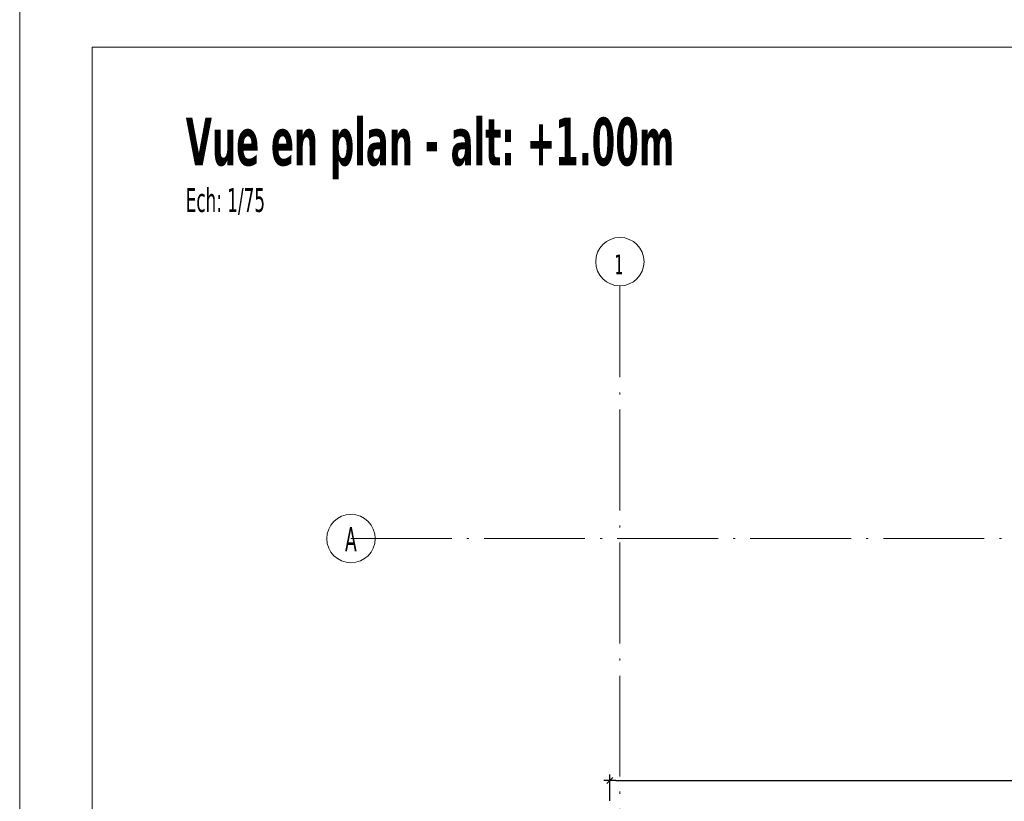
# Model space of a CAD drawing. Header units: millimetres. Extents: x 0 to 1517, y -116 to 725.
# Tile 19 of 256: x 328 to 425, y 165 to 242. Entities that reach past the tile are written whole.
import ezdxf

# ---------------------------------------------------------------- set-up
doc = ezdxf.new("R2010")
doc.units = ezdxf.units.MM
doc.linetypes.add('CADWORK_5', pattern=[13.2, 10, -1.5, 0.2, -1.5])
doc.layers.add('Ech.1_1', color=7, linetype='Continuous')
doc.layers.add('Ech.1_75', color=7, linetype='Continuous')
doc.styles.add('tahoma-', font='txt', dxfattribs={"height": 1})
doc.styles.add('tahoma-b', font='txt', dxfattribs={"height": 1})
doc.styles.add('tahoma-z-r', font='txt', dxfattribs={"width": 0.704918})
doc.dimstyles.new('ISO-25', dxfattribs={"dimtxt": 2.5, "dimasz": 2.5, "dimexe": 1.25, "dimexo": 0.625, "dimtad": 1, "dimtxsty": 'Standard', "dimcen": 2.5, "dimadec": 0, "dimazin": 0, "dimtfac": 1, "dimtmove": 0, "dimatfit": 3, "dimfxl": 1, "dimarcsym": 0})

# ---------------------------------------------------------------- blocks, each defined once
blk = doc.blocks.new('cw-dimension-symbol2')
at = {"color": 0, "linetype": 'Continuous', "lineweight": -2}
for p, q in [((-1, 0), (1, 0)), ((-0.5, -0.5), (0.5, 0.5))]:
    blk.add_line(p, q, dxfattribs=at)
blk = doc.blocks.new('*D191')
at = {"layer": 'Defpoints', "color": 0}
for p in [(481.575, 166.586), (386.241, 164.586), (481.575, 164.586)]:
    blk.add_point(p, dxfattribs=at)
at = {"layer": 'Ech.1_75', "color": 0, "linetype": 'Continuous', "lineweight": -2}
for p, q in [((386.241, 164.586), (386.241, 167.186)), ((481.575, 164.586), (481.575, 167.186)), ((386.841, 166.586), (480.975, 166.586))]:
    blk.add_line(p, q, dxfattribs=at)
at = {"layer": 'Ech.1_75', "color": 0, "lineweight": -2, "xscale": 0.6000000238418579, "yscale": 0.6000000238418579, "zscale": 0.6000000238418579, "rotation": 180}
blk.add_blockref('cw-dimension-symbol2', (386.241, 166.586), dxfattribs=at)
at = {"layer": 'Ech.1_75', "color": 0, "lineweight": -2, "xscale": 0.6000000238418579, "yscale": 0.6000000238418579, "zscale": 0.6000000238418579}
blk.add_blockref('cw-dimension-symbol2', (481.575, 166.586), dxfattribs=at)
at = {"layer": 'Ech.1_75', "color": 7, "linetype": 'Continuous', "lineweight": 5, "insert": (433.908, 168.836), "char_height": 2.5, "attachment_point": 5, "style": 'tahoma-z-r'}
blk.add_mtext('7150', dxfattribs=at)

msp = doc.modelspace()

# ---------------------------------------------------------------- linework, layer by layer
at = {"layer": 'Ech.1_1', "color": 7, "linetype": 'Continuous', "lineweight": 5}
msp.add_lwpolyline([(327.72, -115.512), (1516.72, -115.512), (1516.72, 725.488), (327.72, 725.488), (327.72, -115.512)], close=True, dxfattribs=at)

# ---------------------------------------------------------------- dimensions: what is measured, and where the dimension line sits
at = {"layer": 'Ech.1_75', "color": 7, "linetype": 'Continuous', "lineweight": 5}
dim = msp.add_linear_dim(base=(481.575, 166.586), p1=(386.241, 164.586), p2=(481.575, 164.586), angle=0, text='7150', dimstyle='ISO-25', override={"dimtxt": 2.5, "dimasz": 0.6, "dimexe": 0.6, "dimexo": 0, "dimgap": 0, "dimdec": 2, "dimlfac": 1, "dimtxsty": 'tahoma-z-r', "dimblk": 'cw-dimension-symbol2', "dimclrt": 7, "dimtmove": 2}, dxfattribs=at)
dim.commit()
dim.dimension.update_dxf_attribs({"geometry": '*D191', "text_midpoint": (433.908, 168.836), "dimtype": 161})

# ---------------------------------------------------------------- next in the draw order: wipeouts: each hides what was drawn before it
at = {"linetype": 'Continuous'}
msp.add_wipeout([(387.241, 215.655), (387.256, 215.655), (387.272, 215.655), (387.287, 215.656), (387.302, 215.656), (387.317, 215.656), (387.332, 215.657), (387.347, 215.657), (387.362, 215.658), (387.377, 215.659), (387.392, 215.66), (387.407, 215.661), (387.422, 215.662), (387.437, 215.663), (387.452, 215.664), (387.467, 215.666), (387.482, 215.667), (387.497, 215.669), (387.512, 215.67), (387.527, 215.672), (387.542, 215.674), (387.557, 215.676), (387.572, 215.678), (387.587, 215.68), (387.602, 215.682), (387.617, 215.685), (387.632, 215.687), (387.647, 215.69), (387.661, 215.692), (387.676, 215.695), (387.691, 215.698), (387.706, 215.7), (387.721, 215.703), (387.735, 215.707), (387.75, 215.71), (387.765, 215.713), (387.78, 215.716), (387.794, 215.72), (387.809, 215.723), (387.824, 215.727), (387.838, 215.731), (387.853, 215.734), (387.867, 215.738), (387.882, 215.742), (387.896, 215.746), (387.911, 215.75), (387.925, 215.755), (387.94, 215.759), (387.954, 215.763), (387.969, 215.768), (387.983, 215.773), (387.997, 215.777), (388.012, 215.782), (388.026, 215.787), (388.04, 215.792), (388.054, 215.797), (388.068, 215.802), (388.083, 215.807), (388.097, 215.813), (388.111, 215.818), (388.125, 215.824), (388.139, 215.829), (388.153, 215.835), (388.167, 215.841), (388.181, 215.847), (388.194, 215.852), (388.208, 215.859), (388.222, 215.865), (388.236, 215.871), (388.25, 215.877), (388.263, 215.884), (388.277, 215.89), (388.29, 215.897), (388.304, 215.903), (388.317, 215.91), (388.331, 215.917), (388.344, 215.924), (388.358, 215.931), (388.371, 215.938), (388.384, 215.945), (388.398, 215.952), (388.411, 215.959), (388.424, 215.967), (388.437, 215.974), (388.45, 215.982), (388.463, 215.989), (388.476, 215.997), (388.489, 216.005), (388.502, 216.013), (388.515, 216.021), (388.527, 216.029), (388.54, 216.037), (388.553, 216.045), (388.565, 216.053), (388.578, 216.062), (388.59, 216.07), (388.603, 216.079), (388.615, 216.087), (388.628, 216.096), (388.64, 216.105), (388.652, 216.113), (388.664, 216.122), (388.676, 216.131), (388.688, 216.14), (388.7, 216.15), (388.712, 216.159), (388.724, 216.168), (388.736, 216.177), (388.748, 216.187), (388.76, 216.196), (388.771, 216.206), (388.783, 216.216), (388.794, 216.225), (388.806, 216.235), (388.817, 216.245), (388.828, 216.255), (388.84, 216.265), (388.851, 216.275), (388.862, 216.285), (388.873, 216.295), (388.884, 216.306), (388.895, 216.316), (388.906, 216.326), (388.917, 216.337), (388.928, 216.347), (388.938, 216.358), (388.949, 216.369), (388.96, 216.38), (388.97, 216.39), (388.981, 216.401), (388.991, 216.412), (389.001, 216.423), (389.011, 216.434), (389.022, 216.445), (389.032, 216.457), (389.042, 216.468), (389.052, 216.479), (389.061, 216.491), (389.071, 216.502), (389.081, 216.514), (389.091, 216.525), (389.1, 216.537), (389.11, 216.549), (389.119, 216.56), (389.128, 216.572), (389.138, 216.584), (389.147, 216.596), (389.156, 216.608), (389.165, 216.62), (389.174, 216.632), (389.183, 216.644), (389.192, 216.657), (389.201, 216.669), (389.209, 216.681), (389.218, 216.694), (389.226, 216.706), (389.235, 216.719), (389.243, 216.731), (389.251, 216.744), (389.26, 216.756), (389.268, 216.769), (389.276, 216.782), (389.284, 216.795), (389.292, 216.808), (389.299, 216.82), (389.307, 216.833), (389.315, 216.846), (389.322, 216.859), (389.33, 216.873), (389.337, 216.886), (389.344, 216.899), (389.352, 216.912), (389.359, 216.925), (389.366, 216.939), (389.373, 216.952), (389.38, 216.966), (389.387, 216.979), (389.393, 216.992), (389.4, 217.006), (389.406, 217.02), (389.413, 217.033), (389.419, 217.047), (389.426, 217.061), (389.432, 217.074), (389.438, 217.088), (389.444, 217.102), (389.45, 217.116), (389.456, 217.13), (389.462, 217.144), (389.467, 217.158), (389.473, 217.172), (389.478, 217.186), (389.484, 217.2), (389.489, 217.214), (389.494, 217.228), (389.499, 217.242), (389.505, 217.256), (389.509, 217.271), (389.514, 217.285), (389.519, 217.299), (389.524, 217.313), (389.528, 217.328), (389.533, 217.342), (389.537, 217.357), (389.542, 217.371), (389.546, 217.386), (389.55, 217.4), (389.554, 217.415), (389.558, 217.429), (389.562, 217.444), (389.566, 217.458), (389.57, 217.473), (389.573, 217.488), (389.577, 217.502), (389.58, 217.517), (389.584, 217.532), (389.587, 217.546), (389.59, 217.561), (389.593, 217.576), (389.596, 217.591), (389.599, 217.605), (389.602, 217.62), (389.604, 217.635), (389.607, 217.65), (389.609, 217.665), (389.612, 217.68), (389.614, 217.695), (389.616, 217.709), (389.618, 217.724), (389.62, 217.739), (389.622, 217.754), (389.624, 217.769), (389.626, 217.784), (389.628, 217.799), (389.629, 217.814), (389.631, 217.829), (389.632, 217.844), (389.633, 217.859), (389.635, 217.874), (389.636, 217.889), (389.637, 217.904), (389.638, 217.919), (389.638, 217.935), (389.639, 217.95), (389.64, 217.965), (389.64, 217.98), (389.641, 217.995), (389.641, 218.01), (389.641, 218.025), (389.641, 218.04), (389.641, 218.055), (389.641, 218.07), (389.641, 218.085), (389.641, 218.1), (389.641, 218.115), (389.64, 218.13), (389.64, 218.146), (389.639, 218.161), (389.638, 218.176), (389.638, 218.191), (389.637, 218.206), (389.636, 218.221), (389.635, 218.236), (389.633, 218.251), (389.632, 218.266), (389.631, 218.281), (389.629, 218.296), (389.628, 218.311), (389.626, 218.326), (389.624, 218.341), (389.622, 218.356), (389.62, 218.371), (389.618, 218.386), (389.616, 218.401), (389.614, 218.416), (389.612, 218.431), (389.609, 218.445), (389.607, 218.46), (389.604, 218.475), (389.602, 218.49), (389.599, 218.505), (389.596, 218.52), (389.593, 218.534), (389.59, 218.549), (389.587, 218.564), (389.584, 218.579), (389.58, 218.593), (389.577, 218.608), (389.573, 218.623), (389.57, 218.637), (389.566, 218.652), (389.562, 218.667), (389.558, 218.681), (389.554, 218.696), (389.55, 218.71), (389.546, 218.725), (389.542, 218.739), (389.537, 218.754), (389.533, 218.768), (389.528, 218.782), (389.524, 218.797), (389.519, 218.811), (389.514, 218.825), (389.509, 218.84), (389.505, 218.854), (389.499, 218.868), (389.494, 218.882), (389.489, 218.896), (389.484, 218.91), (389.478, 218.925), (389.473, 218.939), (389.467, 218.953), (389.462, 218.967), (389.456, 218.981), (389.45, 218.994), (389.444, 219.008), (389.438, 219.022), (389.432, 219.036), (389.426, 219.05), (389.419, 219.063), (389.413, 219.077), (389.406, 219.091), (389.4, 219.104), (389.393, 219.118), (389.387, 219.131), (389.38, 219.145), (389.373, 219.158), (389.366, 219.171), (389.359, 219.185), (389.352, 219.198), (389.344, 219.211), (389.337, 219.225), (389.33, 219.238), (389.322, 219.251), (389.315, 219.264), (389.307, 219.277), (389.299, 219.29), (389.292, 219.303), (389.284, 219.316), (389.276, 219.328), (389.268, 219.341), (389.26, 219.354), (389.251, 219.366), (389.243, 219.379), (389.235, 219.392), (389.226, 219.404), (389.218, 219.417), (389.209, 219.429), (389.201, 219.441), (389.192, 219.454), (389.183, 219.466), (389.174, 219.478), (389.165, 219.49), (389.156, 219.502), (389.147, 219.514), (389.138, 219.526), (389.128, 219.538), (389.119, 219.55), (389.11, 219.562), (389.1, 219.573), (389.091, 219.585), (389.081, 219.597), (389.071, 219.608), (389.061, 219.62), (389.052, 219.631), (389.042, 219.642), (389.032, 219.654), (389.022, 219.665), (389.011, 219.676), (389.001, 219.687), (388.991, 219.698), (388.981, 219.709), (388.97, 219.72), (388.96, 219.731), (388.949, 219.741), (388.938, 219.752), (388.928, 219.763), (388.917, 219.773), (388.906, 219.784), (388.895, 219.794), (388.884, 219.805), (388.873, 219.815), (388.862, 219.825), (388.851, 219.835), (388.84, 219.845), (388.828, 219.855), (388.817, 219.865), (388.806, 219.875), (388.794, 219.885), (388.783, 219.895), (388.771, 219.904), (388.76, 219.914), (388.748, 219.923), (388.736, 219.933), (388.724, 219.942), (388.712, 219.951), (388.7, 219.961), (388.688, 219.97), (388.676, 219.979), (388.664, 219.988), (388.652, 219.997), (388.64, 220.006), (388.628, 220.014), (388.615, 220.023), (388.603, 220.032), (388.59, 220.04), (388.578, 220.049), (388.565, 220.057), (388.553, 220.065), (388.54, 220.073), (388.527, 220.081), (388.515, 220.09), (388.502, 220.097), (388.489, 220.105), (388.476, 220.113), (388.463, 220.121), (388.45, 220.129), (388.437, 220.136), (388.424, 220.144), (388.411, 220.151), (388.398, 220.158), (388.384, 220.165), (388.371, 220.173), (388.358, 220.18), (388.344, 220.187), (388.331, 220.194), (388.317, 220.2), (388.304, 220.207), (388.29, 220.214), (388.277, 220.22), (388.263, 220.227), (388.25, 220.233), (388.236, 220.239), (388.222, 220.246), (388.208, 220.252), (388.194, 220.258), (388.181, 220.264), (388.167, 220.27), (388.153, 220.275), (388.139, 220.281), (388.125, 220.287), (388.111, 220.292), (388.097, 220.297), (388.083, 220.303), (388.068, 220.308), (388.054, 220.313), (388.04, 220.318), (388.026, 220.323), (388.012, 220.328), (387.997, 220.333), (387.983, 220.338), (387.969, 220.342), (387.954, 220.347), (387.94, 220.351), (387.925, 220.356), (387.911, 220.36), (387.896, 220.364), (387.882, 220.368), (387.867, 220.372), (387.853, 220.376), (387.838, 220.38), (387.824, 220.383), (387.809, 220.387), (387.794, 220.391), (387.78, 220.394), (387.765, 220.397), (387.75, 220.401), (387.735, 220.404), (387.721, 220.407), (387.706, 220.41), (387.691, 220.413), (387.676, 220.415), (387.661, 220.418), (387.647, 220.421), (387.632, 220.423), (387.617, 220.426), (387.602, 220.428), (387.587, 220.43), (387.572, 220.432), (387.557, 220.434), (387.542, 220.436), (387.527, 220.438), (387.512, 220.44), (387.497, 220.441), (387.482, 220.443), (387.467, 220.444), (387.452, 220.446), (387.437, 220.447), (387.422, 220.448), (387.407, 220.449), (387.392, 220.45), (387.377, 220.451), (387.362, 220.452), (387.347, 220.453), (387.332, 220.453), (387.317, 220.454), (387.302, 220.454), (387.287, 220.455), (387.272, 220.455), (387.256, 220.455), (387.241, 220.455), (387.226, 220.455), (387.211, 220.455), (387.196, 220.455), (387.181, 220.454), (387.166, 220.454), (387.151, 220.453), (387.136, 220.453), (387.121, 220.452), (387.106, 220.451), (387.091, 220.45), (387.076, 220.449), (387.061, 220.448), (387.046, 220.447), (387.031, 220.446), (387.015, 220.444), (387, 220.443), (386.985, 220.441), (386.97, 220.44), (386.956, 220.438), (386.941, 220.436), (386.926, 220.434), (386.911, 220.432), (386.896, 220.43), (386.881, 220.428), (386.866, 220.426), (386.851, 220.423), (386.836, 220.421), (386.821, 220.418), (386.806, 220.415), (386.792, 220.413), (386.777, 220.41), (386.762, 220.407), (386.747, 220.404), (386.733, 220.401), (386.718, 220.397), (386.703, 220.394), (386.688, 220.391), (386.674, 220.387), (386.659, 220.383), (386.644, 220.38), (386.63, 220.376), (386.615, 220.372), (386.601, 220.368), (386.586, 220.364), (386.572, 220.36), (386.557, 220.356), (386.543, 220.351), (386.528, 220.347), (386.514, 220.342), (386.5, 220.338), (386.485, 220.333), (386.471, 220.328), (386.457, 220.323), (386.443, 220.318), (386.428, 220.313), (386.414, 220.308), (386.4, 220.303), (386.386, 220.297), (386.372, 220.292), (386.358, 220.287), (386.344, 220.281), (386.33, 220.275), (386.316, 220.27), (386.302, 220.264), (386.288, 220.258), (386.274, 220.252), (386.261, 220.246), (386.247, 220.239), (386.233, 220.233), (386.219, 220.227), (386.206, 220.22), (386.192, 220.214), (386.179, 220.207), (386.165, 220.2), (386.152, 220.194), (386.138, 220.187), (386.125, 220.18), (386.112, 220.173), (386.098, 220.165), (386.085, 220.158), (386.072, 220.151), (386.059, 220.144), (386.046, 220.136), (386.033, 220.129), (386.02, 220.121), (386.007, 220.113), (385.994, 220.105), (385.981, 220.097), (385.968, 220.09), (385.955, 220.081), (385.943, 220.073), (385.93, 220.065), (385.917, 220.057), (385.905, 220.049), (385.892, 220.04), (385.88, 220.032), (385.868, 220.023), (385.855, 220.014), (385.843, 220.006), (385.831, 219.997), (385.818, 219.988), (385.806, 219.979), (385.794, 219.97), (385.782, 219.961), (385.77, 219.951), (385.758, 219.942), (385.747, 219.933), (385.735, 219.923), (385.723, 219.914), (385.712, 219.904), (385.7, 219.895), (385.688, 219.885), (385.677, 219.875), (385.666, 219.865), (385.654, 219.855), (385.643, 219.845), (385.632, 219.835), (385.621, 219.825), (385.609, 219.815), (385.598, 219.805), (385.587, 219.794), (385.577, 219.784), (385.566, 219.773), (385.555, 219.763), (385.544, 219.752), (385.534, 219.741), (385.523, 219.731), (385.513, 219.72), (385.502, 219.709), (385.492, 219.698), (385.482, 219.687), (385.471, 219.676), (385.461, 219.665), (385.451, 219.654), (385.441, 219.642), (385.431, 219.631), (385.421, 219.62), (385.411, 219.608), (385.402, 219.597), (385.392, 219.585), (385.383, 219.573), (385.373, 219.562), (385.364, 219.55), (385.354, 219.538), (385.345, 219.526), (385.336, 219.514), (385.327, 219.502), (385.318, 219.49), (385.309, 219.478), (385.3, 219.466), (385.291, 219.454), (385.282, 219.441), (385.273, 219.429), (385.265, 219.417), (385.256, 219.404), (385.248, 219.392), (385.24, 219.379), (385.231, 219.366), (385.223, 219.354), (385.215, 219.341), (385.207, 219.328), (385.199, 219.316), (385.191, 219.303), (385.183, 219.29), (385.176, 219.277), (385.168, 219.264), (385.16, 219.251), (385.153, 219.238), (385.146, 219.225), (385.138, 219.211), (385.131, 219.198), (385.124, 219.185), (385.117, 219.171), (385.11, 219.158), (385.103, 219.145), (385.096, 219.131), (385.089, 219.118), (385.083, 219.104), (385.076, 219.091), (385.07, 219.077), (385.063, 219.063), (385.057, 219.05), (385.051, 219.036), (385.045, 219.022), (385.039, 219.008), (385.033, 218.994), (385.027, 218.981), (385.021, 218.967), (385.015, 218.953), (385.01, 218.939), (385.004, 218.925), (384.999, 218.91), (384.994, 218.896), (384.988, 218.882), (384.983, 218.868), (384.978, 218.854), (384.973, 218.84), (384.968, 218.825), (384.964, 218.811), (384.959, 218.797), (384.954, 218.782), (384.95, 218.768), (384.945, 218.754), (384.941, 218.739), (384.937, 218.725), (384.932, 218.71), (384.928, 218.696), (384.924, 218.681), (384.921, 218.667), (384.917, 218.652), (384.913, 218.637), (384.909, 218.623), (384.906, 218.608), (384.902, 218.593), (384.899, 218.579), (384.896, 218.564), (384.893, 218.549), (384.89, 218.534), (384.887, 218.52), (384.884, 218.505), (384.881, 218.49), (384.878, 218.475), (384.876, 218.46), (384.873, 218.445), (384.871, 218.431), (384.869, 218.416), (384.866, 218.401), (384.864, 218.386), (384.862, 218.371), (384.86, 218.356), (384.858, 218.341), (384.857, 218.326), (384.855, 218.311), (384.853, 218.296), (384.852, 218.281), (384.851, 218.266), (384.849, 218.251), (384.848, 218.236), (384.847, 218.221), (384.846, 218.206), (384.845, 218.191), (384.844, 218.176), (384.844, 218.161), (384.843, 218.146), (384.843, 218.13), (384.842, 218.115), (384.842, 218.1), (384.842, 218.085), (384.841, 218.07), (384.841, 218.055), (384.841, 218.04), (384.842, 218.025), (384.842, 218.01), (384.842, 217.995), (384.843, 217.98), (384.843, 217.965), (384.844, 217.95), (384.844, 217.935), (384.845, 217.919), (384.846, 217.904), (384.847, 217.889), (384.848, 217.874), (384.849, 217.859), (384.851, 217.844), (384.852, 217.829), (384.853, 217.814), (384.855, 217.799), (384.857, 217.784), (384.858, 217.769), (384.86, 217.754), (384.862, 217.739), (384.864, 217.724), (384.866, 217.709), (384.869, 217.695), (384.871, 217.68), (384.873, 217.665), (384.876, 217.65), (384.878, 217.635), (384.881, 217.62), (384.884, 217.605), (384.887, 217.591), (384.89, 217.576), (384.893, 217.561), (384.896, 217.546), (384.899, 217.532), (384.902, 217.517), (384.906, 217.502), (384.909, 217.488), (384.913, 217.473), (384.917, 217.458), (384.921, 217.444), (384.924, 217.429), (384.928, 217.415), (384.932, 217.4), (384.937, 217.386), (384.941, 217.371), (384.945, 217.357), (384.95, 217.342), (384.954, 217.328), (384.959, 217.313), (384.964, 217.299), (384.968, 217.285), (384.973, 217.271), (384.978, 217.256), (384.983, 217.242), (384.988, 217.228), (384.994, 217.214), (384.999, 217.2), (385.004, 217.186), (385.01, 217.172), (385.015, 217.158), (385.021, 217.144), (385.027, 217.13), (385.033, 217.116), (385.039, 217.102), (385.045, 217.088), (385.051, 217.074), (385.057, 217.061), (385.063, 217.047), (385.07, 217.033), (385.076, 217.02), (385.083, 217.006), (385.089, 216.992), (385.096, 216.979), (385.103, 216.966), (385.11, 216.952), (385.117, 216.939), (385.124, 216.925), (385.131, 216.912), (385.138, 216.899), (385.146, 216.886), (385.153, 216.873), (385.16, 216.859), (385.168, 216.846), (385.176, 216.833), (385.183, 216.82), (385.191, 216.808), (385.199, 216.795), (385.207, 216.782), (385.215, 216.769), (385.223, 216.756), (385.231, 216.744), (385.24, 216.731), (385.248, 216.719), (385.256, 216.706), (385.265, 216.694), (385.273, 216.681), (385.282, 216.669), (385.291, 216.657), (385.3, 216.644), (385.309, 216.632), (385.318, 216.62), (385.327, 216.608), (385.336, 216.596), (385.345, 216.584), (385.354, 216.572), (385.364, 216.56), (385.373, 216.549), (385.383, 216.537), (385.392, 216.525), (385.402, 216.514), (385.411, 216.502), (385.421, 216.491), (385.431, 216.479), (385.441, 216.468), (385.451, 216.457), (385.461, 216.445), (385.471, 216.434), (385.482, 216.423), (385.492, 216.412), (385.502, 216.401), (385.513, 216.39), (385.523, 216.38), (385.534, 216.369), (385.544, 216.358), (385.555, 216.347), (385.566, 216.337), (385.577, 216.326), (385.587, 216.316), (385.598, 216.306), (385.609, 216.295), (385.621, 216.285), (385.632, 216.275), (385.643, 216.265), (385.654, 216.255), (385.666, 216.245), (385.677, 216.235), (385.688, 216.225), (385.7, 216.216), (385.712, 216.206), (385.723, 216.196), (385.735, 216.187), (385.747, 216.177), (385.758, 216.168), (385.77, 216.159), (385.782, 216.15), (385.794, 216.14), (385.806, 216.131), (385.818, 216.122), (385.831, 216.113), (385.843, 216.105), (385.855, 216.096), (385.868, 216.087), (385.88, 216.079), (385.892, 216.07), (385.905, 216.062), (385.917, 216.053), (385.93, 216.045), (385.943, 216.037), (385.955, 216.029), (385.968, 216.021), (385.981, 216.013), (385.994, 216.005), (386.007, 215.997), (386.02, 215.989), (386.033, 215.982), (386.046, 215.974), (386.059, 215.967), (386.072, 215.959), (386.085, 215.952), (386.098, 215.945), (386.112, 215.938), (386.125, 215.931), (386.138, 215.924), (386.152, 215.917), (386.165, 215.91), (386.179, 215.903), (386.192, 215.897), (386.206, 215.89), (386.219, 215.884), (386.233, 215.877), (386.247, 215.871), (386.261, 215.865), (386.274, 215.859), (386.288, 215.852), (386.302, 215.847), (386.316, 215.841), (386.33, 215.835), (386.344, 215.829), (386.358, 215.824), (386.372, 215.818), (386.386, 215.813), (386.4, 215.807), (386.414, 215.802), (386.428, 215.797), (386.443, 215.792), (386.457, 215.787), (386.471, 215.782), (386.485, 215.777), (386.5, 215.773), (386.514, 215.768), (386.528, 215.763), (386.543, 215.759), (386.557, 215.755), (386.572, 215.75), (386.586, 215.746), (386.601, 215.742), (386.615, 215.738), (386.63, 215.734), (386.644, 215.731), (386.659, 215.727), (386.674, 215.723), (386.688, 215.72), (386.703, 215.716), (386.718, 215.713), (386.733, 215.71), (386.747, 215.707), (386.762, 215.703), (386.777, 215.7), (386.792, 215.698), (386.806, 215.695), (386.821, 215.692), (386.836, 215.69), (386.851, 215.687), (386.866, 215.685), (386.881, 215.682), (386.896, 215.68), (386.911, 215.678), (386.926, 215.676), (386.941, 215.674), (386.956, 215.672), (386.97, 215.67), (386.985, 215.669), (387, 215.667), (387.015, 215.666), (387.031, 215.664), (387.046, 215.663), (387.061, 215.662), (387.076, 215.661), (387.091, 215.66), (387.106, 215.659), (387.121, 215.658), (387.136, 215.657), (387.151, 215.657), (387.166, 215.656), (387.181, 215.656), (387.196, 215.656), (387.211, 215.655), (387.226, 215.655)], dxfattribs=at).dxf.layer = 'Ech.1_75'

# ---------------------------------------------------------------- next in the draw order: linework, layer by layer
at = {"layer": 'Ech.1_75', "color": 7, "linetype": 'Continuous', "lineweight": 5}
msp.add_lwpolyline([(334.895, 239.316), (334.895, -108.036), (637.183, -108.036), (637.183, 239.316), (334.895, 239.316)], close=True, dxfattribs=at)
at = {"layer": 'Ech.1_75', "color": 7, "linetype": 'Continuous', "lineweight": 5, "flags": 128}
msp.add_lwpolyline([(387.241, 215.655, 1), (387.241, 220.455, 1), (387.241, 215.655)], format="xyb", close=True, dxfattribs=at)
at = {"layer": 'Ech.1_75', "color": 7, "linetype": 'CADWORK_5', "lineweight": 5}
msp.add_lwpolyline([(387.241, -97.012), (387.241, 215.655)], dxfattribs=at)

# ---------------------------------------------------------------- next in the draw order: texts
at = {"layer": 'Ech.1_75', "color": 7, "linetype": 'Continuous', "style": 'tahoma-', "width": 0.6}
msp.add_text('1', height=1.961, dxfattribs=at).set_placement((386.707, 216.805))

# ---------------------------------------------------------------- next in the draw order: texts
at = {"layer": 'Ech.1_75', "color": 7, "linetype": 'Continuous', "insert": (344.186, 232.349), "char_height": 5, "attachment_point": 1, "style": 'tahoma-b', "bg_fill": 3, "box_fill_scale": 1.15, "bg_fill_color": 256, "bg_fill_true_color": 13158600, "bg_fill_transparency": 33554687}
msp.add_mtext('\\A1;\\fTahoma|b1|i0;\\W0.600000;\\H4.753700;Vue en plan - alt: +1.00m', dxfattribs=at)

# ---------------------------------------------------------------- next in the draw order: wipeouts: each hides what was drawn before it
at = {"linetype": 'Continuous'}
msp.add_wipeout([(360.575, 188.188), (360.59, 188.188), (360.605, 188.189), (360.62, 188.189), (360.635, 188.189), (360.65, 188.19), (360.665, 188.19), (360.68, 188.191), (360.695, 188.191), (360.71, 188.192), (360.725, 188.193), (360.74, 188.194), (360.755, 188.195), (360.77, 188.196), (360.786, 188.198), (360.801, 188.199), (360.816, 188.201), (360.831, 188.202), (360.846, 188.204), (360.861, 188.206), (360.875, 188.207), (360.89, 188.209), (360.905, 188.211), (360.92, 188.213), (360.935, 188.216), (360.95, 188.218), (360.965, 188.22), (360.98, 188.223), (360.995, 188.225), (361.01, 188.228), (361.024, 188.231), (361.039, 188.234), (361.054, 188.237), (361.069, 188.24), (361.083, 188.243), (361.098, 188.246), (361.113, 188.25), (361.128, 188.253), (361.142, 188.257), (361.157, 188.26), (361.172, 188.264), (361.186, 188.268), (361.201, 188.272), (361.215, 188.276), (361.23, 188.28), (361.244, 188.284), (361.259, 188.288), (361.273, 188.292), (361.288, 188.297), (361.302, 188.301), (361.316, 188.306), (361.331, 188.311), (361.345, 188.315), (361.359, 188.32), (361.373, 188.325), (361.388, 188.33), (361.402, 188.335), (361.416, 188.341), (361.43, 188.346), (361.444, 188.351), (361.458, 188.357), (361.472, 188.363), (361.486, 188.368), (361.5, 188.374), (361.514, 188.38), (361.528, 188.386), (361.542, 188.392), (361.555, 188.398), (361.569, 188.404), (361.583, 188.41), (361.597, 188.417), (361.61, 188.423), (361.624, 188.43), (361.637, 188.437), (361.651, 188.443), (361.664, 188.45), (361.678, 188.457), (361.691, 188.464), (361.704, 188.471), (361.718, 188.478), (361.731, 188.485), (361.744, 188.493), (361.757, 188.5), (361.77, 188.507), (361.783, 188.515), (361.796, 188.523), (361.809, 188.53), (361.822, 188.538), (361.835, 188.546), (361.848, 188.554), (361.861, 188.562), (361.873, 188.57), (361.886, 188.578), (361.899, 188.587), (361.911, 188.595), (361.924, 188.603), (361.936, 188.612), (361.949, 188.621), (361.961, 188.629), (361.973, 188.638), (361.985, 188.647), (361.998, 188.656), (362.01, 188.665), (362.022, 188.674), (362.034, 188.683), (362.046, 188.692), (362.058, 188.701), (362.069, 188.711), (362.081, 188.72), (362.093, 188.73), (362.104, 188.739), (362.116, 188.749), (362.128, 188.759), (362.139, 188.768), (362.15, 188.778), (362.162, 188.788), (362.173, 188.798), (362.184, 188.808), (362.195, 188.818), (362.207, 188.829), (362.218, 188.839), (362.229, 188.849), (362.239, 188.86), (362.25, 188.87), (362.261, 188.881), (362.272, 188.891), (362.282, 188.902), (362.293, 188.913), (362.303, 188.924), (362.314, 188.935), (362.324, 188.946), (362.334, 188.957), (362.345, 188.968), (362.355, 188.979), (362.365, 188.99), (362.375, 189.001), (362.385, 189.013), (362.395, 189.024), (362.405, 189.036), (362.414, 189.047), (362.424, 189.059), (362.433, 189.07), (362.443, 189.082), (362.452, 189.094), (362.462, 189.106), (362.471, 189.117), (362.48, 189.129), (362.489, 189.141), (362.498, 189.153), (362.507, 189.166), (362.516, 189.178), (362.525, 189.19), (362.534, 189.202), (362.543, 189.215), (362.551, 189.227), (362.56, 189.239), (362.568, 189.252), (362.576, 189.264), (362.585, 189.277), (362.593, 189.29), (362.601, 189.302), (362.609, 189.315), (362.617, 189.328), (362.625, 189.341), (362.633, 189.354), (362.64, 189.367), (362.648, 189.38), (362.656, 189.393), (362.663, 189.406), (362.671, 189.419), (362.678, 189.432), (362.685, 189.445), (362.692, 189.459), (362.699, 189.472), (362.706, 189.485), (362.713, 189.499), (362.72, 189.512), (362.727, 189.526), (362.733, 189.539), (362.74, 189.553), (362.746, 189.567), (362.753, 189.58), (362.759, 189.594), (362.765, 189.608), (362.771, 189.621), (362.777, 189.635), (362.783, 189.649), (362.789, 189.663), (362.795, 189.677), (362.801, 189.691), (362.806, 189.705), (362.812, 189.719), (362.817, 189.733), (362.822, 189.747), (362.828, 189.761), (362.833, 189.775), (362.838, 189.79), (362.843, 189.804), (362.848, 189.818), (362.853, 189.832), (362.857, 189.847), (362.862, 189.861), (362.866, 189.876), (362.871, 189.89), (362.875, 189.904), (362.879, 189.919), (362.884, 189.933), (362.888, 189.948), (362.892, 189.962), (362.895, 189.977), (362.899, 189.992), (362.903, 190.006), (362.907, 190.021), (362.91, 190.036), (362.914, 190.05), (362.917, 190.065), (362.92, 190.08), (362.923, 190.094), (362.926, 190.109), (362.929, 190.124), (362.932, 190.139), (362.935, 190.154), (362.938, 190.168), (362.94, 190.183), (362.943, 190.198), (362.945, 190.213), (362.947, 190.228), (362.95, 190.243), (362.952, 190.258), (362.954, 190.273), (362.956, 190.288), (362.958, 190.303), (362.959, 190.318), (362.961, 190.333), (362.963, 190.348), (362.964, 190.363), (362.965, 190.378), (362.967, 190.393), (362.968, 190.408), (362.969, 190.423), (362.97, 190.438), (362.971, 190.453), (362.972, 190.468), (362.972, 190.483), (362.973, 190.498), (362.973, 190.513), (362.974, 190.528), (362.974, 190.543), (362.974, 190.558), (362.975, 190.573), (362.975, 190.588), (362.975, 190.604), (362.974, 190.619), (362.974, 190.634), (362.974, 190.649), (362.973, 190.664), (362.973, 190.679), (362.972, 190.694), (362.972, 190.709), (362.971, 190.724), (362.97, 190.739), (362.969, 190.754), (362.968, 190.769), (362.967, 190.784), (362.965, 190.799), (362.964, 190.814), (362.963, 190.829), (362.961, 190.844), (362.959, 190.859), (362.958, 190.874), (362.956, 190.889), (362.954, 190.904), (362.952, 190.919), (362.95, 190.934), (362.947, 190.949), (362.945, 190.964), (362.943, 190.979), (362.94, 190.994), (362.938, 191.008), (362.935, 191.023), (362.932, 191.038), (362.929, 191.053), (362.926, 191.068), (362.923, 191.083), (362.92, 191.097), (362.917, 191.112), (362.914, 191.127), (362.91, 191.141), (362.907, 191.156), (362.903, 191.171), (362.899, 191.185), (362.895, 191.2), (362.892, 191.214), (362.888, 191.229), (362.884, 191.244), (362.879, 191.258), (362.875, 191.272), (362.871, 191.287), (362.866, 191.301), (362.862, 191.316), (362.857, 191.33), (362.853, 191.344), (362.848, 191.359), (362.843, 191.373), (362.838, 191.387), (362.833, 191.401), (362.828, 191.416), (362.822, 191.43), (362.817, 191.444), (362.812, 191.458), (362.806, 191.472), (362.801, 191.486), (362.795, 191.5), (362.789, 191.514), (362.783, 191.528), (362.777, 191.542), (362.771, 191.555), (362.765, 191.569), (362.759, 191.583), (362.753, 191.597), (362.746, 191.61), (362.74, 191.624), (362.733, 191.638), (362.727, 191.651), (362.72, 191.665), (362.713, 191.678), (362.706, 191.691), (362.699, 191.705), (362.692, 191.718), (362.685, 191.731), (362.678, 191.745), (362.671, 191.758), (362.663, 191.771), (362.656, 191.784), (362.648, 191.797), (362.64, 191.81), (362.633, 191.823), (362.625, 191.836), (362.617, 191.849), (362.609, 191.862), (362.601, 191.874), (362.593, 191.887), (362.585, 191.9), (362.576, 191.912), (362.568, 191.925), (362.56, 191.937), (362.551, 191.95), (362.543, 191.962), (362.534, 191.975), (362.525, 191.987), (362.516, 191.999), (362.507, 192.011), (362.498, 192.023), (362.489, 192.035), (362.48, 192.047), (362.471, 192.059), (362.462, 192.071), (362.452, 192.083), (362.443, 192.095), (362.433, 192.107), (362.424, 192.118), (362.414, 192.13), (362.405, 192.141), (362.395, 192.153), (362.385, 192.164), (362.375, 192.176), (362.365, 192.187), (362.355, 192.198), (362.345, 192.209), (362.334, 192.22), (362.324, 192.231), (362.314, 192.242), (362.303, 192.253), (362.293, 192.264), (362.282, 192.275), (362.272, 192.285), (362.261, 192.296), (362.25, 192.307), (362.239, 192.317), (362.229, 192.328), (362.218, 192.338), (362.207, 192.348), (362.195, 192.358), (362.184, 192.369), (362.173, 192.379), (362.162, 192.389), (362.15, 192.399), (362.139, 192.409), (362.128, 192.418), (362.116, 192.428), (362.104, 192.438), (362.093, 192.447), (362.081, 192.457), (362.069, 192.466), (362.058, 192.476), (362.046, 192.485), (362.034, 192.494), (362.022, 192.503), (362.01, 192.512), (361.998, 192.521), (361.985, 192.53), (361.973, 192.539), (361.961, 192.548), (361.949, 192.556), (361.936, 192.565), (361.924, 192.573), (361.911, 192.582), (361.899, 192.59), (361.886, 192.599), (361.873, 192.607), (361.861, 192.615), (361.848, 192.623), (361.835, 192.631), (361.822, 192.639), (361.809, 192.647), (361.796, 192.654), (361.783, 192.662), (361.77, 192.669), (361.757, 192.677), (361.744, 192.684), (361.731, 192.692), (361.718, 192.699), (361.704, 192.706), (361.691, 192.713), (361.678, 192.72), (361.664, 192.727), (361.651, 192.734), (361.637, 192.74), (361.624, 192.747), (361.61, 192.754), (361.597, 192.76), (361.583, 192.766), (361.569, 192.773), (361.555, 192.779), (361.542, 192.785), (361.528, 192.791), (361.514, 192.797), (361.5, 192.803), (361.486, 192.809), (361.472, 192.814), (361.458, 192.82), (361.444, 192.825), (361.43, 192.831), (361.416, 192.836), (361.402, 192.841), (361.388, 192.847), (361.373, 192.852), (361.359, 192.857), (361.345, 192.861), (361.331, 192.866), (361.316, 192.871), (361.302, 192.876), (361.288, 192.88), (361.273, 192.885), (361.259, 192.889), (361.244, 192.893), (361.23, 192.897), (361.215, 192.901), (361.201, 192.905), (361.186, 192.909), (361.172, 192.913), (361.157, 192.917), (361.142, 192.92), (361.128, 192.924), (361.113, 192.927), (361.098, 192.931), (361.083, 192.934), (361.069, 192.937), (361.054, 192.94), (361.039, 192.943), (361.024, 192.946), (361.01, 192.949), (360.995, 192.951), (360.98, 192.954), (360.965, 192.956), (360.95, 192.959), (360.935, 192.961), (360.92, 192.963), (360.905, 192.966), (360.89, 192.968), (360.875, 192.97), (360.861, 192.971), (360.846, 192.973), (360.831, 192.975), (360.816, 192.976), (360.801, 192.978), (360.786, 192.979), (360.77, 192.98), (360.755, 192.982), (360.74, 192.983), (360.725, 192.984), (360.71, 192.985), (360.695, 192.985), (360.68, 192.986), (360.665, 192.987), (360.65, 192.987), (360.635, 192.988), (360.62, 192.988), (360.605, 192.988), (360.59, 192.988), (360.575, 192.988), (360.56, 192.988), (360.545, 192.988), (360.529, 192.988), (360.514, 192.988), (360.499, 192.987), (360.484, 192.987), (360.469, 192.986), (360.454, 192.985), (360.439, 192.985), (360.424, 192.984), (360.409, 192.983), (360.394, 192.982), (360.379, 192.98), (360.364, 192.979), (360.349, 192.978), (360.334, 192.976), (360.319, 192.975), (360.304, 192.973), (360.289, 192.971), (360.274, 192.97), (360.259, 192.968), (360.244, 192.966), (360.229, 192.963), (360.214, 192.961), (360.199, 192.959), (360.184, 192.956), (360.169, 192.954), (360.155, 192.951), (360.14, 192.949), (360.125, 192.946), (360.11, 192.943), (360.095, 192.94), (360.081, 192.937), (360.066, 192.934), (360.051, 192.931), (360.036, 192.927), (360.022, 192.924), (360.007, 192.92), (359.992, 192.917), (359.978, 192.913), (359.963, 192.909), (359.949, 192.905), (359.934, 192.901), (359.92, 192.897), (359.905, 192.893), (359.891, 192.889), (359.876, 192.885), (359.862, 192.88), (359.847, 192.876), (359.833, 192.871), (359.819, 192.866), (359.804, 192.861), (359.79, 192.857), (359.776, 192.852), (359.762, 192.847), (359.748, 192.841), (359.733, 192.836), (359.719, 192.831), (359.705, 192.825), (359.691, 192.82), (359.677, 192.814), (359.663, 192.809), (359.649, 192.803), (359.635, 192.797), (359.622, 192.791), (359.608, 192.785), (359.594, 192.779), (359.58, 192.773), (359.566, 192.766), (359.553, 192.76), (359.539, 192.754), (359.526, 192.747), (359.512, 192.74), (359.499, 192.734), (359.485, 192.727), (359.472, 192.72), (359.458, 192.713), (359.445, 192.706), (359.432, 192.699), (359.418, 192.692), (359.405, 192.684), (359.392, 192.677), (359.379, 192.669), (359.366, 192.662), (359.353, 192.654), (359.34, 192.647), (359.327, 192.639), (359.314, 192.631), (359.301, 192.623), (359.289, 192.615), (359.276, 192.607), (359.263, 192.599), (359.251, 192.59), (359.238, 192.582), (359.226, 192.573), (359.213, 192.565), (359.201, 192.556), (359.189, 192.548), (359.176, 192.539), (359.164, 192.53), (359.152, 192.521), (359.14, 192.512), (359.128, 192.503), (359.116, 192.494), (359.104, 192.485), (359.092, 192.476), (359.08, 192.466), (359.068, 192.457), (359.057, 192.447), (359.045, 192.438), (359.033, 192.428), (359.022, 192.418), (359.01, 192.409), (358.999, 192.399), (358.988, 192.389), (358.976, 192.379), (358.965, 192.369), (358.954, 192.358), (358.943, 192.348), (358.932, 192.338), (358.921, 192.328), (358.91, 192.317), (358.899, 192.307), (358.888, 192.296), (358.878, 192.285), (358.867, 192.275), (358.856, 192.264), (358.846, 192.253), (358.836, 192.242), (358.825, 192.231), (358.815, 192.22), (358.805, 192.209), (358.794, 192.198), (358.784, 192.187), (358.774, 192.176), (358.764, 192.164), (358.755, 192.153), (358.745, 192.141), (358.735, 192.13), (358.725, 192.118), (358.716, 192.107), (358.706, 192.095), (358.697, 192.083), (358.688, 192.071), (358.678, 192.059), (358.669, 192.047), (358.66, 192.035), (358.651, 192.023), (358.642, 192.011), (358.633, 191.999), (358.624, 191.987), (358.615, 191.975), (358.607, 191.962), (358.598, 191.95), (358.59, 191.937), (358.581, 191.925), (358.573, 191.912), (358.565, 191.9), (358.556, 191.887), (358.548, 191.874), (358.54, 191.862), (358.532, 191.849), (358.524, 191.836), (358.517, 191.823), (358.509, 191.81), (358.501, 191.797), (358.494, 191.784), (358.486, 191.771), (358.479, 191.758), (358.472, 191.745), (358.464, 191.731), (358.457, 191.718), (358.45, 191.705), (358.443, 191.691), (358.436, 191.678), (358.429, 191.665), (358.423, 191.651), (358.416, 191.638), (358.41, 191.624), (358.403, 191.61), (358.397, 191.597), (358.39, 191.583), (358.384, 191.569), (358.378, 191.555), (358.372, 191.542), (358.366, 191.528), (358.36, 191.514), (358.354, 191.5), (358.349, 191.486), (358.343, 191.472), (358.338, 191.458), (358.332, 191.444), (358.327, 191.43), (358.322, 191.416), (358.317, 191.401), (358.311, 191.387), (358.307, 191.373), (358.302, 191.359), (358.297, 191.344), (358.292, 191.33), (358.288, 191.316), (358.283, 191.301), (358.279, 191.287), (358.274, 191.272), (358.27, 191.258), (358.266, 191.244), (358.262, 191.229), (358.258, 191.214), (358.254, 191.2), (358.25, 191.185), (358.246, 191.171), (358.243, 191.156), (358.239, 191.141), (358.236, 191.127), (358.232, 191.112), (358.229, 191.097), (358.226, 191.083), (358.223, 191.068), (358.22, 191.053), (358.217, 191.038), (358.214, 191.023), (358.212, 191.008), (358.209, 190.994), (358.207, 190.979), (358.204, 190.964), (358.202, 190.949), (358.2, 190.934), (358.198, 190.919), (358.196, 190.904), (358.194, 190.889), (358.192, 190.874), (358.19, 190.859), (358.188, 190.844), (358.187, 190.829), (358.185, 190.814), (358.184, 190.799), (358.183, 190.784), (358.181, 190.769), (358.18, 190.754), (358.179, 190.739), (358.179, 190.724), (358.178, 190.709), (358.177, 190.694), (358.176, 190.679), (358.176, 190.664), (358.175, 190.649), (358.175, 190.634), (358.175, 190.619), (358.175, 190.604), (358.175, 190.588), (358.175, 190.573), (358.175, 190.558), (358.175, 190.543), (358.175, 190.528), (358.176, 190.513), (358.176, 190.498), (358.177, 190.483), (358.178, 190.468), (358.179, 190.453), (358.179, 190.438), (358.18, 190.423), (358.181, 190.408), (358.183, 190.393), (358.184, 190.378), (358.185, 190.363), (358.187, 190.348), (358.188, 190.333), (358.19, 190.318), (358.192, 190.303), (358.194, 190.288), (358.196, 190.273), (358.198, 190.258), (358.2, 190.243), (358.202, 190.228), (358.204, 190.213), (358.207, 190.198), (358.209, 190.183), (358.212, 190.168), (358.214, 190.154), (358.217, 190.139), (358.22, 190.124), (358.223, 190.109), (358.226, 190.094), (358.229, 190.08), (358.232, 190.065), (358.236, 190.05), (358.239, 190.036), (358.243, 190.021), (358.246, 190.006), (358.25, 189.992), (358.254, 189.977), (358.258, 189.962), (358.262, 189.948), (358.266, 189.933), (358.27, 189.919), (358.274, 189.904), (358.279, 189.89), (358.283, 189.876), (358.288, 189.861), (358.292, 189.847), (358.297, 189.832), (358.302, 189.818), (358.307, 189.804), (358.311, 189.79), (358.317, 189.775), (358.322, 189.761), (358.327, 189.747), (358.332, 189.733), (358.338, 189.719), (358.343, 189.705), (358.349, 189.691), (358.354, 189.677), (358.36, 189.663), (358.366, 189.649), (358.372, 189.635), (358.378, 189.621), (358.384, 189.608), (358.39, 189.594), (358.397, 189.58), (358.403, 189.567), (358.41, 189.553), (358.416, 189.539), (358.423, 189.526), (358.429, 189.512), (358.436, 189.499), (358.443, 189.485), (358.45, 189.472), (358.457, 189.459), (358.464, 189.445), (358.472, 189.432), (358.479, 189.419), (358.486, 189.406), (358.494, 189.393), (358.501, 189.38), (358.509, 189.367), (358.517, 189.354), (358.524, 189.341), (358.532, 189.328), (358.54, 189.315), (358.548, 189.302), (358.556, 189.29), (358.565, 189.277), (358.573, 189.264), (358.581, 189.252), (358.59, 189.239), (358.598, 189.227), (358.607, 189.215), (358.615, 189.202), (358.624, 189.19), (358.633, 189.178), (358.642, 189.166), (358.651, 189.153), (358.66, 189.141), (358.669, 189.129), (358.678, 189.117), (358.688, 189.106), (358.697, 189.094), (358.706, 189.082), (358.716, 189.07), (358.725, 189.059), (358.735, 189.047), (358.745, 189.036), (358.755, 189.024), (358.764, 189.013), (358.774, 189.001), (358.784, 188.99), (358.794, 188.979), (358.805, 188.968), (358.815, 188.957), (358.825, 188.946), (358.836, 188.935), (358.846, 188.924), (358.856, 188.913), (358.867, 188.902), (358.878, 188.891), (358.888, 188.881), (358.899, 188.87), (358.91, 188.86), (358.921, 188.849), (358.932, 188.839), (358.943, 188.829), (358.954, 188.818), (358.965, 188.808), (358.976, 188.798), (358.988, 188.788), (358.999, 188.778), (359.01, 188.768), (359.022, 188.759), (359.033, 188.749), (359.045, 188.739), (359.057, 188.73), (359.068, 188.72), (359.08, 188.711), (359.092, 188.701), (359.104, 188.692), (359.116, 188.683), (359.128, 188.674), (359.14, 188.665), (359.152, 188.656), (359.164, 188.647), (359.176, 188.638), (359.189, 188.629), (359.201, 188.621), (359.213, 188.612), (359.226, 188.603), (359.238, 188.595), (359.251, 188.587), (359.263, 188.578), (359.276, 188.57), (359.289, 188.562), (359.301, 188.554), (359.314, 188.546), (359.327, 188.538), (359.34, 188.53), (359.353, 188.523), (359.366, 188.515), (359.379, 188.507), (359.392, 188.5), (359.405, 188.493), (359.418, 188.485), (359.432, 188.478), (359.445, 188.471), (359.458, 188.464), (359.472, 188.457), (359.485, 188.45), (359.499, 188.443), (359.512, 188.437), (359.526, 188.43), (359.539, 188.423), (359.553, 188.417), (359.566, 188.41), (359.58, 188.404), (359.594, 188.398), (359.608, 188.392), (359.622, 188.386), (359.635, 188.38), (359.649, 188.374), (359.663, 188.368), (359.677, 188.363), (359.691, 188.357), (359.705, 188.351), (359.719, 188.346), (359.733, 188.341), (359.748, 188.335), (359.762, 188.33), (359.776, 188.325), (359.79, 188.32), (359.804, 188.315), (359.819, 188.311), (359.833, 188.306), (359.847, 188.301), (359.862, 188.297), (359.876, 188.292), (359.891, 188.288), (359.905, 188.284), (359.92, 188.28), (359.934, 188.276), (359.949, 188.272), (359.963, 188.268), (359.978, 188.264), (359.992, 188.26), (360.007, 188.257), (360.022, 188.253), (360.036, 188.25), (360.051, 188.246), (360.066, 188.243), (360.081, 188.24), (360.095, 188.237), (360.11, 188.234), (360.125, 188.231), (360.14, 188.228), (360.155, 188.225), (360.169, 188.223), (360.184, 188.22), (360.199, 188.218), (360.214, 188.216), (360.229, 188.213), (360.244, 188.211), (360.259, 188.209), (360.274, 188.207), (360.289, 188.206), (360.304, 188.204), (360.319, 188.202), (360.334, 188.201), (360.349, 188.199), (360.364, 188.198), (360.379, 188.196), (360.394, 188.195), (360.409, 188.194), (360.424, 188.193), (360.439, 188.192), (360.454, 188.191), (360.469, 188.191), (360.484, 188.19), (360.499, 188.19), (360.514, 188.189), (360.529, 188.189), (360.545, 188.189), (360.56, 188.188)], dxfattribs=at).dxf.layer = 'Ech.1_75'

# ---------------------------------------------------------------- next in the draw order: linework, layer by layer
at = {"layer": 'Ech.1_75', "color": 7, "linetype": 'CADWORK_5', "lineweight": 5}
msp.add_lwpolyline([(360.575, 190.588), (519.917, 190.588)], dxfattribs=at)
at = {"layer": 'Ech.1_75', "color": 7, "lineweight": 5}
msp.add_circle((360.575, 190.588), 2.4, dxfattribs=at)

# ---------------------------------------------------------------- next in the draw order: texts
at = {"layer": 'Ech.1_75', "color": 7, "linetype": 'Continuous', "style": 'tahoma-', "width": 0.6}
msp.add_text('A', height=2.392, dxfattribs=at).set_placement((359.986, 189.338))
at = {"layer": 'Ech.1_75', "color": 7, "linetype": 'Continuous', "insert": (344.186, 225.349), "char_height": 2.5, "attachment_point": 1, "style": 'tahoma-', "bg_fill": 3, "box_fill_scale": 1.15, "bg_fill_color": 256, "bg_fill_true_color": 13158600, "bg_fill_transparency": 33554687}
msp.add_mtext('\\A1;\\fTahoma|b0|i0;\\W0.600000;\\H2.356200;Ech: 1/75', dxfattribs=at)

doc.saveas('drawing.dxf')
